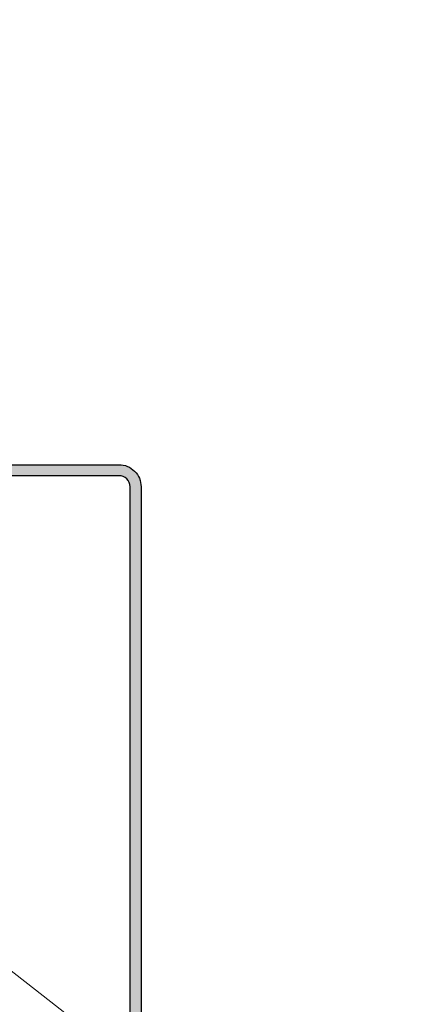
# Model space of a CAD drawing. Header units: millimetres. Extents: x -226731 to 126254, y -16359 to 60195.
# Tile 164 of 256: x -159108 to -159056, y 20906 to 21039. Entities that reach past the tile are written whole.
import ezdxf

# ---------------------------------------------------------------- set-up
doc = ezdxf.new("R2010")
doc.units = ezdxf.units.MM
doc.header["$LTSCALE"] = 0.1
doc.header["$MEASUREMENT"] = 0
for name, color, linetype, lineweight in [('0_CCE_ FF_SIDE WALL SPRINKLER', 6, 'Continuous', 0), ('3_Hatch', 8, 'Continuous', 0), ('SPRINKLER COVERAGE AREA', 1, 'Continuous', 9)]:
    doc.layers.add(name, color=color, linetype=linetype, lineweight=lineweight)
doc.layers.add('DRY WALL LINE', color=1, linetype='Continuous')
doc.layers.add('FIRE FIGHTING SERVICES', color=5, linetype='Continuous')
doc.layers.add('Glass in Section', color=7, linetype='Continuous', true_color=0x3affff)

# ---------------------------------------------------------------- blocks, each defined once
blk = doc.blocks.new('*U435')
at = {"layer": '3_Hatch'}
h = blk.add_hatch(color=8, dxfattribs=at)
h.dxf.hatch_style = 1
edge = h.paths.add_edge_path()
edge.add_line((28.50721872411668, 105.4719347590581), (28.50721872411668, 2.999999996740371))
edge.add_arc((27.00721872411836, 2.999999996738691), 1.49999999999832, 269.99999999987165, 360, ccw=False)
edge.add_line((27.00721872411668, 1.499999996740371), (10.48276726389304, 1.499999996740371))
edge.add_arc((10.48276726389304, 2.999999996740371), 1.5, 180, 270, ccw=False)
edge.add_line((8.982767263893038, 2.999999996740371), (8.982767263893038, 59.77346118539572))
edge.add_arc((5.982767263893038, 59.77346118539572), 3, 0, 90)
edge.add_line((5.982767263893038, 62.77346118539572), (-7.482767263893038, 62.77346118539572))
edge.add_line((-7.482767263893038, 62.77346118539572), (-7.482767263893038, 61.27346118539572))
edge.add_line((-7.482767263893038, 61.27346118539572), (5.982767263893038, 61.27346118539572))
edge.add_arc((5.982767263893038, 59.77346118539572), 1.5, 0, 90, ccw=False)
edge.add_line((7.482767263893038, 59.77346118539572), (7.482767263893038, 2.999999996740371))
edge.add_arc((10.48276726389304, 2.999999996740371), 3, 180, 270)
edge.add_line((10.48276726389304, -3.259629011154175e-09), (27.00721872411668, -3.259629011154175e-09))
edge.add_arc((27.00721872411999, 2.99999999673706), 2.999999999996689, 269.9999999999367, 360.0000000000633)
edge.add_line((30.00721872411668, 2.999999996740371), (30.00721872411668, 105.4719347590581))
edge.add_line((30.00721872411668, 105.4719347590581), (28.50721872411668, 105.4719347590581))
at = {"layer": 'Glass in Section', "color": 8}
blk.add_lwpolyline([(28.50721872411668, 105.4719347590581), (28.50721872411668, 2.999999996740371, -0.4142135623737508), (27.00721872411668, 1.499999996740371), (10.48276726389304, 1.499999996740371, -0.414213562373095), (8.982767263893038, 2.999999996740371), (8.982767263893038, 59.77346118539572, 0.414213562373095), (5.982767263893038, 62.77346118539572), (-7.482767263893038, 62.77346118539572), (-7.482767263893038, 61.27346118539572), (5.982767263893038, 61.27346118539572, -0.414213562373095), (7.482767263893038, 59.77346118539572), (7.482767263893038, 2.999999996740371, 0.414213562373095), (10.48276726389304, -3.259629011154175e-09), (27.00721872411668, -3.259629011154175e-09, 0.4142135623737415), (30.00721872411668, 2.999999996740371), (30.00721872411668, 105.4719347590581)], format="xyb", close=True, dxfattribs=at)
blk = doc.blocks.new('A$C2AD535C3')
at = {"layer": 'SPRINKLER COVERAGE AREA', "color": 1}
blk.add_circle((-3.056754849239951e-12, -4.617106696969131e-12), 2500, dxfattribs=at)
blk = doc.blocks.new('G$C3584CA52')
at = {"layer": '0_CCE_ FF_SIDE WALL SPRINKLER', "color": 240, "xscale": -0.6, "yscale": 0.6, "zscale": 0.6}
blk.add_blockref('A$C2AD535C3', (2995.192064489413, -1499.999999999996), dxfattribs=at)

msp = doc.modelspace()

# ---------------------------------------------------------------- block references
at = {"layer": 'DRY WALL LINE', "color": 8, "linetype": 'Continuous', "xscale": -1, "rotation": 180}
msp.add_blockref('*U435', (-159121.9469638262, 20978.95285302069), dxfattribs=at)
at = {"layer": 'FIRE FIGHTING SERVICES'}
msp.add_blockref('G$C3584CA52', (-163018.3320608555, 21220.5), dxfattribs=at)

doc.saveas('drawing.dxf')
